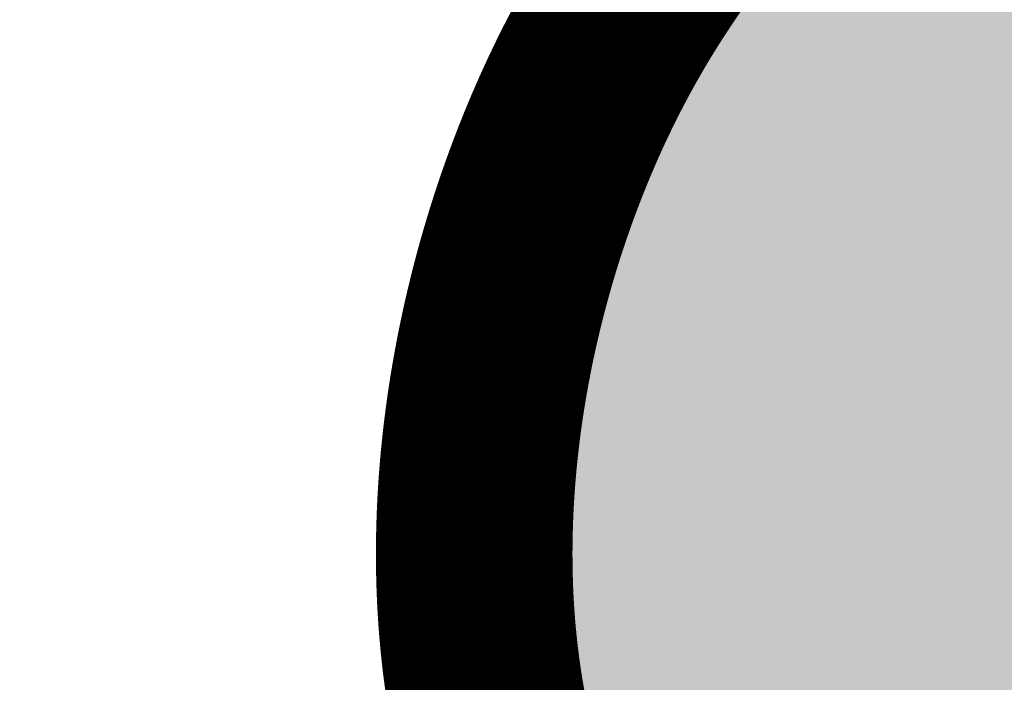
# Model space of a CAD drawing. Header units: feet. Extents: x 1609737 to 1611449, y 574802 to 575794.
# Tile 79 of 256: x 1610326.63 to 1610331.64, y 575087.71 to 575091.08. Entities that reach past the tile are written whole.
import ezdxf

# ---------------------------------------------------------------- set-up
doc = ezdxf.new("R2010")
doc.units = ezdxf.units.FT
doc.header["$MEASUREMENT"] = 0
for name, color, linetype in [('C-GROUTED-BLDR-HTCH', 51, 'Continuous'), ('C-GROUTED-BLDR-HTCH-SINGLE', 79, 'Continuous'), ('C-THICKENED EDGE', 3, 'Continuous'), ('C-VOID FILLED RIPRAP', 23, 'Continuous')]:
    doc.layers.add(name, color=color, linetype=linetype)

msp = doc.modelspace()

# ---------------------------------------------------------------- hatches: boundary and pattern name
at = {"layer": 'C-GROUTED-BLDR-HTCH'}
h = msp.add_hatch(color=256, dxfattribs=at)
h.dxf.hatch_style = 1
edge = h.paths.add_edge_path()
edge.add_spline(control_points=[(1610338.3167, 575077.3049), (1610339.2058, 575077.2915), (1610341.5329, 575077.2562), (1610344.6524, 575078.9158), (1610347.6624, 575081.4405), (1610347.21, 575084.6556), (1610349.2776, 575086.9109), (1610347.9412, 575090.0754), (1610349.8933, 575092.3699), (1610350.1032, 575096.1434), (1610355.5532, 575095.4003), (1610355.9934, 575101.2696), (1610355.4723, 575105.8308), (1610358.5277, 575109.9061), (1610357.7687, 575114.2476), (1610360.3161, 575118.2475), (1610357.4874, 575121.9173), (1610357.4488, 575126.6298), (1610353.045, 575127.7319), (1610350.0293, 575131.6147), (1610344.3797, 575129.0674), (1610338.2027, 575130.8538), (1610334.7634, 575126.4186), (1610330.1865, 575124.5956), (1610330.8492, 575119.6839), (1610326.7603, 575115.3368), (1610332.0148, 575111.6728), (1610329.6882, 575107.7176), (1610332.8531, 575104.2811), (1610328.7347, 575100.8874), (1610330.5355, 575097.3779), (1610332.432, 575095.0593), (1610331.0877, 575092.6551), (1610328.8199, 575090.5035), (1610328.3858, 575085.833), (1610332.7256, 575084.3907), (1610329.7082, 575079.4126), (1610335.7189, 575079.1351), (1610337.8163, 575077.6574), (1610338.3167, 575077.3049)], knot_values=[0, 0, 0, 0, 2.629347, 6.881984, 10.487205, 13.296629, 15.704073, 18.754872, 21.957034, 24.143028, 28.660447, 32.77529, 38.589494, 42.850758, 46.726894, 51.251532, 55.088623, 59.38992, 63.598882, 66.989913, 72.808093, 79.211045, 84.252323, 88.386801, 92.089543, 97.425027, 102.4142, 105.567426, 108.88228, 113.508657, 117.034267, 119.491822, 121.72739, 124.218689, 129.345747, 131.896206, 134.923903, 141.002074, 142.906083, 142.906083, 142.906083, 142.906083], degree=3, periodic=0)
at = {"layer": 'C-GROUTED-BLDR-HTCH-SINGLE'}
h = msp.add_hatch(color=256, dxfattribs=at)
h.dxf.hatch_style = 1
edge = h.paths.add_edge_path()
edge.add_arc((1610316.3814, 575074.709), 23.3705, 93.16217, 111.87257, ccw=False)
edge.add_arc((1610315.8324, 574913.6122), 184.4332, 85.398458, 90.229946, ccw=False)
edge.add_line((1610330.6287, 575097.4509), (1610331.5894, 575096.0058))
edge.add_arc((1610329.7345, 575094.8189), 2.2022, -34.1086, 32.6133, ccw=False)
edge.add_line((1610331.5578, 575093.584), (1610330.1309, 575093.3956))
edge.add_line((1610330.1309, 575093.3956), (1610327.5381, 575093.014))
edge.add_arc((1610353.7699, 574938.1355), 157.0842, 99.612971, 104.328727)
edge.add_arc((1610318.7037, 575074.2706), 16.5082, 103.34301, 123.17282)
edge.add_arc((1610297.0592, 575085.9405), 12.7934, -15.56353, 9.66496, ccw=False)
edge.add_arc((1610325.6837, 575077.968), 16.9206, 164.43647, 210.98822)
edge.add_arc((1610300.7544, 575062.996), 12.1591, -28.82579, 30.98822, ccw=False)
edge.add_arc((1610321.0855, 575051.8069), 11.0476, 151.17421, 207.30191)
edge.add_arc((1610298.4407, 575146.1925), 100.2768, 257.714875, 277.349752, ccw=False)
edge.add_line((1610277.1041, 575048.212), (1610285.3438, 575074.6301))
edge.add_arc((1610291.4397, 575075.2288), 6.1253, 141.71027, 185.60972, ccw=False)
edge.add_arc((1610278.4798, 575084.8157), 10, 324.60989, 343.2136)
edge.add_arc((1610289.6336, 575117.3052), 35.4128, 265.11573, 267.44302, ccw=False)
edge.add_arc((1610297.939, 575146.598), 65.5618, 224.5965, 260.056899, ccw=False)
edge.add_arc((1610198.4705, 575061.0642), 65.9285, 36.810356, 38.749706)
edge.add_line((1610249.8874, 575102.3301), (1610248.7887, 575103.6563))
edge.add_arc((1610246.1095, 575101.7983), 3.2604, 34.7407, 103.092)
edge.add_arc((1610245.1087, 575108.5884), 3.6239, 203.5718, 274.1509, ccw=False)
edge.add_line((1610241.7871, 575107.1392), (1610242.0126, 575108.1134))
edge.add_line((1610242.0126, 575108.1134), (1610236.1591, 575109.4599))
edge.add_line((1610236.1591, 575109.4599), (1610236.1708, 575109.4671))
edge.add_line((1610236.1708, 575109.4671), (1610236.1728, 575109.464))
edge.add_line((1610236.1728, 575109.464), (1610235.5386, 575110.4593))
edge.add_line((1610235.5386, 575110.4593), (1610233.5214, 575113.6881))
edge.add_line((1610233.5214, 575113.6881), (1610231.5063, 575116.9182))
edge.add_line((1610231.5063, 575116.9182), (1610230.8837, 575117.9163))
edge.add_line((1610230.8837, 575117.9163), (1610232.2513, 575123.6822))
edge.add_arc((1610232.1039, 575125.3243), 1.6487, 275.1319, 345.537)
edge.add_arc((1610236.2681, 575123.8182), 2.7912, 109.5743, 156.9172, ccw=False)
edge.add_arc((1610233.4728, 575131.5478), 5.4284, 290.0395, 317.0243)
edge.add_arc((1610239.4274, 575126.6199), 2.3321, 98.1765, 148.242, ccw=False)
edge.add_arc((1610239.0161, 575131.25), 2.323, 271.9635, 331.6953)
edge.add_line((1610241.0614, 575130.1485), (1610248.5367, 575117.1141))
edge.add_line((1610248.5367, 575117.1141), (1610257.0167, 575107.3576))
edge.add_line((1610257.0167, 575107.3576), (1610269.3897, 575099.2755))
edge.add_line((1610269.3897, 575099.2755), (1610276.1435, 575095.9705))
edge.add_line((1610276.1435, 575095.9705), (1610287.8335, 575093.0855))
edge.add_arc((1610292.9468, 575123.8193), 31.1562, 260.55387, 293.52221)
edge.add_arc((1610294.0894, 575089.2386), 12.7934, 28.0366, 28.03695, ccw=False)
edge.add_line((1610305.3815, 575095.2519), (1610307.6749, 575096.3971))

# ---------------------------------------------------------------- linework, layer by layer
at = {"layer": 'C-GROUTED-BLDR-HTCH'}
msp.add_spline([(1610338.3167, 575077.3049), (1610340.9431, 575077.4287), (1610344.8098, 575079.1988), (1610347.2113, 575081.8878), (1610347.6453, 575084.6635), (1610348.6873, 575086.8337), (1610348.5385, 575089.8809), (1610349.7285, 575092.8537), (1610350.3978, 575094.9347), (1610354.6371, 575096.4955), (1610355.827, 575100.4345), (1610356.2733, 575106.2316), (1610357.9896, 575110.1319), (1610358.2871, 575113.9966), (1610359.4027, 575118.3816), (1610357.9896, 575121.949), (1610356.6509, 575126.0367), (1610353.081, 575128.2663), (1610350.4036, 575130.3473), (1610344.6025, 575129.9014), (1610338.2065, 575129.6041), (1610334.1903, 575126.5569), (1610330.9179, 575124.03), (1610330.2486, 575120.3882), (1610328.538, 575115.3344), (1610330.9179, 575110.9494), (1610330.4717, 575107.828), (1610331.5873, 575104.7065), (1610329.728, 575100.4702), (1610330.8436, 575097.1257), (1610331.9455, 575094.929), (1610331.0901, 575092.8636), (1610329.5792, 575090.8827), (1610329.8099, 575085.7609), (1610331.7575, 575084.1141), (1610331.3081, 575081.1199), (1610336.6871, 575078.2897), (1610338.3167, 575077.3049)], degree=3, dxfattribs=at)
at = {"layer": 'C-GROUTED-BLDR-HTCH-SINGLE'}
msp.add_lwpolyline([(1610287.8335, 575093.0855, 0.144852), (1610305.3814, 575095.252, -0.000002), (1610305.3815, 575095.2519), (1610307.6749, 575096.3971, -0.081821), (1610315.0922, 575098.0439, -0.021084), (1610330.6287, 575097.4509), (1610331.5894, 575096.0058, -0.299643), (1610331.5578, 575093.584), (1610330.1309, 575093.3956), (1610327.5381, 575093.014, 0.020579), (1610314.8939, 575090.3332, 0.08674), (1610309.671, 575088.0883, -0.110527), (1610309.3835, 575082.508, 0.205961), (1610311.1781, 575069.2563, -0.26708), (1610311.4069, 575057.1335, 0.24992), (1610311.2686, 575046.7396, -0.085884), (1610277.1041, 575048.212)], format="xyb", dxfattribs=at)
at = {"layer": 'C-THICKENED EDGE', "const_width": 1, "flags": 128}
msp.add_lwpolyline([(1610330.0099, 575091.5803), (1610330.0059, 575091.5749), (1610330.0019, 575091.5695), (1610329.9979, 575091.5641), (1610329.994, 575091.5587), (1610329.99, 575091.5533), (1610329.986, 575091.5478), (1610329.9821, 575091.5424), (1610329.9781, 575091.537), (1610329.9742, 575091.5315), (1610329.9702, 575091.5261), (1610329.9663, 575091.5206), (1610329.9623, 575091.5152), (1610329.9584, 575091.5097), (1610329.9545, 575091.5043), (1610329.9506, 575091.4988), (1610329.9466, 575091.4933), (1610329.9427, 575091.4878), (1610329.9388, 575091.4823), (1610329.9349, 575091.4768), (1610329.931, 575091.4713), (1610329.9271, 575091.4658), (1610329.9232, 575091.4603), (1610329.9193, 575091.4548), (1610329.9155, 575091.4493), (1610329.9116, 575091.4438), (1610329.9077, 575091.4382), (1610329.9039, 575091.4327), (1610329.9, 575091.4272), (1610329.8961, 575091.4216), (1610329.8923, 575091.4161), (1610329.8884, 575091.4105), (1610329.8846, 575091.4049), (1610329.8808, 575091.3994), (1610329.8769, 575091.3938), (1610329.8731, 575091.3882), (1610329.8693, 575091.3826), (1610329.8655, 575091.377), (1610329.8617, 575091.3714), (1610329.8579, 575091.3658), (1610329.8541, 575091.3602), (1610329.8503, 575091.3546), (1610329.8465, 575091.3489), (1610329.8427, 575091.3433), (1610329.8389, 575091.3377), (1610329.8352, 575091.332), (1610329.8314, 575091.3264), (1610329.8276, 575091.3207), (1610329.8239, 575091.3151), (1610329.8201, 575091.3094), (1610329.8164, 575091.3037), (1610329.8127, 575091.298), (1610329.8089, 575091.2923), (1610329.8052, 575091.2866), (1610329.8015, 575091.2809), (1610329.7978, 575091.2752), (1610329.7941, 575091.2695), (1610329.7903, 575091.2638), (1610329.7866, 575091.258), (1610329.783, 575091.2523), (1610329.7793, 575091.2465), (1610329.7756, 575091.2408), (1610329.7719, 575091.235), (1610329.7682, 575091.2292), (1610329.7646, 575091.2235), (1610329.7609, 575091.2177), (1610329.7573, 575091.2119), (1610329.7536, 575091.2061), (1610329.75, 575091.2003), (1610329.7464, 575091.1945), (1610329.7427, 575091.1887), (1610329.7391, 575091.1828), (1610329.7355, 575091.177), (1610329.7319, 575091.1711), (1610329.7283, 575091.1653), (1610329.7247, 575091.1594), (1610329.7211, 575091.1536), (1610329.7175, 575091.1477), (1610329.7139, 575091.1418), (1610329.7104, 575091.1359), (1610329.7068, 575091.13), (1610329.7032, 575091.1241), (1610329.6997, 575091.1182), (1610329.6961, 575091.1123), (1610329.6926, 575091.1063), (1610329.6891, 575091.1004), (1610329.6855, 575091.0945), (1610329.682, 575091.0885), (1610329.6785, 575091.0825), (1610329.675, 575091.0766), (1610329.6715, 575091.0706), (1610329.668, 575091.0646), (1610329.6645, 575091.0586), (1610329.661, 575091.0526), (1610329.6576, 575091.0466), (1610329.6541, 575091.0406), (1610329.6506, 575091.0345), (1610329.6472, 575091.0285), (1610329.6437, 575091.0224), (1610329.6403, 575091.0164), (1610329.6369, 575091.0103), (1610329.6334, 575091.0042), (1610329.63, 575090.9981), (1610329.6266, 575090.9921), (1610329.6232, 575090.986), (1610329.6198, 575090.9798), (1610329.6164, 575090.9737), (1610329.613, 575090.9676), (1610329.6097, 575090.9615), (1610329.6063, 575090.9553), (1610329.6029, 575090.9492), (1610329.5996, 575090.943), (1610329.5962, 575090.9368), (1610329.5929, 575090.9307), (1610329.5895, 575090.9245), (1610329.5862, 575090.9183), (1610329.5829, 575090.9121), (1610329.5796, 575090.9059), (1610329.5763, 575090.8996), (1610329.573, 575090.8934), (1610329.5697, 575090.8872), (1610329.5664, 575090.8809), (1610329.5631, 575090.8747), (1610329.5598, 575090.8684), (1610329.5566, 575090.8622), (1610329.5533, 575090.8559), (1610329.55, 575090.8496), (1610329.5468, 575090.8433), (1610329.5436, 575090.837), (1610329.5403, 575090.8307), (1610329.5371, 575090.8244), (1610329.5339, 575090.8181), (1610329.5307, 575090.8117), (1610329.5275, 575090.8054), (1610329.5243, 575090.799), (1610329.5211, 575090.7927), (1610329.5179, 575090.7863), (1610329.5148, 575090.78), (1610329.5116, 575090.7736), (1610329.5084, 575090.7672), (1610329.5053, 575090.7608), (1610329.5021, 575090.7544), (1610329.499, 575090.748), (1610329.4959, 575090.7416), (1610329.4928, 575090.7351), (1610329.4896, 575090.7287), (1610329.4865, 575090.7223), (1610329.4834, 575090.7158), (1610329.4804, 575090.7094), (1610329.4773, 575090.7029), (1610329.4742, 575090.6964), (1610329.4711, 575090.69), (1610329.4681, 575090.6835), (1610329.465, 575090.677), (1610329.462, 575090.6705), (1610329.4589, 575090.664), (1610329.4559, 575090.6575), (1610329.4529, 575090.651), (1610329.4499, 575090.6444), (1610329.4468, 575090.6379), (1610329.4438, 575090.6313), (1610329.4408, 575090.6248), (1610329.4379, 575090.6182), (1610329.4349, 575090.6117), (1610329.4319, 575090.6051), (1610329.429, 575090.5985), (1610329.426, 575090.592), (1610329.423, 575090.5854), (1610329.4201, 575090.5788), (1610329.4172, 575090.5722), (1610329.4143, 575090.5656), (1610329.4113, 575090.5589), (1610329.4084, 575090.5523), (1610329.4055, 575090.5457), (1610329.4026, 575090.539), (1610329.3997, 575090.5324), (1610329.3969, 575090.5257), (1610329.394, 575090.5191), (1610329.3911, 575090.5124), (1610329.3883, 575090.5058), (1610329.3854, 575090.4991), (1610329.3826, 575090.4924), (1610329.3798, 575090.4857), (1610329.3769, 575090.479), (1610329.3741, 575090.4723), (1610329.3713, 575090.4656), (1610329.3685, 575090.4589), (1610329.3657, 575090.4521), (1610329.3629, 575090.4454), (1610329.3602, 575090.4387), (1610329.3574, 575090.4319), (1610329.3546, 575090.4252), (1610329.3519, 575090.4184), (1610329.3491, 575090.4117), (1610329.3464, 575090.4049), (1610329.3437, 575090.3981), (1610329.3409, 575090.3914), (1610329.3382, 575090.3846), (1610329.3355, 575090.3778), (1610329.3328, 575090.371), (1610329.3301, 575090.3642), (1610329.3275, 575090.3574), (1610329.3248, 575090.3506), (1610329.3221, 575090.3437), (1610329.3195, 575090.3369), (1610329.3168, 575090.3301), (1610329.3142, 575090.3232), (1610329.3116, 575090.3164), (1610329.3089, 575090.3095), (1610329.3063, 575090.3027), (1610329.3037, 575090.2958), (1610329.3011, 575090.289), (1610329.2985, 575090.2821), (1610329.2959, 575090.2752), (1610329.2934, 575090.2683), (1610329.2908, 575090.2614), (1610329.2882, 575090.2545), (1610329.2857, 575090.2476), (1610329.2832, 575090.2407), (1610329.2806, 575090.2338), (1610329.2781, 575090.2269), (1610329.2756, 575090.22), (1610329.2731, 575090.213), (1610329.2706, 575090.2061), (1610329.2681, 575090.1992), (1610329.2656, 575090.1922), (1610329.2631, 575090.1853), (1610329.2607, 575090.1783), (1610329.2582, 575090.1713), (1610329.2558, 575090.1644), (1610329.2533, 575090.1574), (1610329.2509, 575090.1504), (1610329.2485, 575090.1434), (1610329.246, 575090.1365), (1610329.2436, 575090.1295), (1610329.2412, 575090.1225), (1610329.2388, 575090.1155), (1610329.2365, 575090.1085), (1610329.2341, 575090.1014), (1610329.2317, 575090.0944), (1610329.2294, 575090.0874), (1610329.227, 575090.0804), (1610329.2247, 575090.0733), (1610329.2224, 575090.0663), (1610329.22, 575090.0593), (1610329.2177, 575090.0522), (1610329.2154, 575090.0452), (1610329.2131, 575090.0381), (1610329.2108, 575090.0311), (1610329.2086, 575090.024), (1610329.2063, 575090.0169), (1610329.204, 575090.0098), (1610329.2018, 575090.0028), (1610329.1995, 575089.9957), (1610329.1973, 575089.9886), (1610329.1951, 575089.9815), (1610329.1929, 575089.9744), (1610329.1906, 575089.9673), (1610329.1884, 575089.9602), (1610329.1863, 575089.9531), (1610329.1841, 575089.946), (1610329.1819, 575089.9388), (1610329.1797, 575089.9317), (1610329.1776, 575089.9246), (1610329.1754, 575089.9175), (1610329.1733, 575089.9103), (1610329.1712, 575089.9032), (1610329.169, 575089.896), (1610329.1669, 575089.8889), (1610329.1648, 575089.8817), (1610329.1627, 575089.8746), (1610329.1607, 575089.8674), (1610329.1586, 575089.8602), (1610329.1565, 575089.8531), (1610329.1545, 575089.8459), (1610329.1524, 575089.8387), (1610329.1504, 575089.8315), (1610329.1483, 575089.8244), (1610329.1463, 575089.8172), (1610329.1443, 575089.81), (1610329.1423, 575089.8028), (1610329.1403, 575089.7956), (1610329.1383, 575089.7884), (1610329.1363, 575089.7812), (1610329.1344, 575089.7739), (1610329.1324, 575089.7667), (1610329.1305, 575089.7595), (1610329.1285, 575089.7523), (1610329.1266, 575089.7451), (1610329.1247, 575089.7378), (1610329.1228, 575089.7306), (1610329.1209, 575089.7233), (1610329.119, 575089.7161), (1610329.1171, 575089.7089), (1610329.1152, 575089.7016), (1610329.1133, 575089.6944), (1610329.1115, 575089.6871), (1610329.1096, 575089.6798), (1610329.1078, 575089.6726), (1610329.106, 575089.6653), (1610329.1042, 575089.658), (1610329.1023, 575089.6508), (1610329.1005, 575089.6435), (1610329.0988, 575089.6362), (1610329.097, 575089.6289), (1610329.0952, 575089.6216), (1610329.0934, 575089.6144), (1610329.0917, 575089.6071), (1610329.0899, 575089.5998), (1610329.0882, 575089.5925), (1610329.0865, 575089.5852), (1610329.0848, 575089.5779), (1610329.0831, 575089.5706), (1610329.0814, 575089.5633), (1610329.0797, 575089.5559), (1610329.078, 575089.5486), (1610329.0763, 575089.5413), (1610329.0747, 575089.534), (1610329.073, 575089.5267), (1610329.0714, 575089.5193), (1610329.0697, 575089.512), (1610329.0681, 575089.5047), (1610329.0665, 575089.4973), (1610329.0649, 575089.49), (1610329.0633, 575089.4827), (1610329.0617, 575089.4753), (1610329.0602, 575089.468), (1610329.0586, 575089.4606), (1610329.057, 575089.4533), (1610329.0555, 575089.4459), (1610329.054, 575089.4386), (1610329.0524, 575089.4312), (1610329.0509, 575089.4238), (1610329.0494, 575089.4165), (1610329.0479, 575089.4091), (1610329.0464, 575089.4017), (1610329.045, 575089.3944), (1610329.0435, 575089.387), (1610329.042, 575089.3796), (1610329.0406, 575089.3722), (1610329.0391, 575089.3649), (1610329.0377, 575089.3575), (1610329.0363, 575089.3501), (1610329.0349, 575089.3427), (1610329.0335, 575089.3353), (1610329.0321, 575089.3279), (1610329.0307, 575089.3205), (1610329.0294, 575089.3131), (1610329.028, 575089.3057), (1610329.0266, 575089.2984), (1610329.0253, 575089.2909), (1610329.024, 575089.2835), (1610329.0227, 575089.2761), (1610329.0214, 575089.2687), (1610329.0201, 575089.2613), (1610329.0188, 575089.2539), (1610329.0175, 575089.2465), (1610329.0162, 575089.2391), (1610329.015, 575089.2317), (1610329.0137, 575089.2243), (1610329.0125, 575089.2168), (1610329.0112, 575089.2094), (1610329.01, 575089.202), (1610329.0088, 575089.1946), (1610329.0076, 575089.1872), (1610329.0064, 575089.1797), (1610329.0052, 575089.1723), (1610329.0041, 575089.1649), (1610329.0029, 575089.1574), (1610329.0018, 575089.15), (1610329.0006, 575089.1426), (1610328.9995, 575089.1351), (1610328.9984, 575089.1277), (1610328.9973, 575089.1203), (1610328.9962, 575089.1128), (1610328.9951, 575089.1054), (1610328.994, 575089.0979), (1610328.993, 575089.0905), (1610328.9919, 575089.083), (1610328.9909, 575089.0756), (1610328.9898, 575089.0682), (1610328.9888, 575089.0607), (1610328.9878, 575089.0533), (1610328.9868, 575089.0458), (1610328.9858, 575089.0384), (1610328.9848, 575089.0309), (1610328.9838, 575089.0235), (1610328.9829, 575089.016), (1610328.9819, 575089.0085), (1610328.981, 575089.0011), (1610328.98, 575088.9936), (1610328.9791, 575088.9862), (1610328.9782, 575088.9787), (1610328.9773, 575088.9713), (1610328.9764, 575088.9638), (1610328.9755, 575088.9563), (1610328.9747, 575088.9489), (1610328.9738, 575088.9414), (1610328.973, 575088.934), (1610328.9721, 575088.9265), (1610328.9713, 575088.919), (1610328.9705, 575088.9116), (1610328.9697, 575088.9041), (1610328.9689, 575088.8966), (1610328.9681, 575088.8892), (1610328.9673, 575088.8817), (1610328.9665, 575088.8742), (1610328.9658, 575088.8668), (1610328.9651, 575088.8593), (1610328.9643, 575088.8518), (1610328.9636, 575088.8444), (1610328.9629, 575088.8369), (1610328.9622, 575088.8294), (1610328.9615, 575088.8219), (1610328.9608, 575088.8145), (1610328.9602, 575088.807), (1610328.9595, 575088.7995), (1610328.9589, 575088.7921), (1610328.9582, 575088.7846), (1610328.9576, 575088.7771), (1610328.957, 575088.7697), (1610328.9564, 575088.7622), (1610328.9558, 575088.7547), (1610328.9552, 575088.7472), (1610328.9546, 575088.7398), (1610328.9541, 575088.7323), (1610328.9535, 575088.7248), (1610328.953, 575088.7174), (1610328.9525, 575088.7099), (1610328.9519, 575088.7024), (1610328.9514, 575088.695), (1610328.9509, 575088.6875), (1610328.9505, 575088.68), (1610328.95, 575088.6725), (1610328.9495, 575088.6651), (1610328.9491, 575088.6576), (1610328.9486, 575088.6501), (1610328.9482, 575088.6427), (1610328.9478, 575088.6352), (1610328.9474, 575088.6277), (1610328.947, 575088.6203), (1610328.9466, 575088.6128), (1610328.9462, 575088.6053), (1610328.9459, 575088.5979), (1610328.9455, 575088.5904), (1610328.9452, 575088.583), (1610328.9449, 575088.5755), (1610328.9445, 575088.568), (1610328.9442, 575088.5606), (1610328.9439, 575088.5531), (1610328.9436, 575088.5457), (1610328.9434, 575088.5382), (1610328.9431, 575088.5307), (1610328.9429, 575088.5233), (1610328.9426, 575088.5158), (1610328.9424, 575088.5084), (1610328.9422, 575088.5009), (1610328.942, 575088.4935), (1610328.9418, 575088.486), (1610328.9416, 575088.4786), (1610328.9414, 575088.4711), (1610328.9413, 575088.4637), (1610328.9411, 575088.4562), (1610328.941, 575088.4488), (1610328.9408, 575088.4413), (1610328.9407, 575088.4339), (1610328.9406, 575088.4264), (1610328.9405, 575088.419), (1610328.9405, 575088.4115), (1610328.9404, 575088.4041), (1610328.9403, 575088.3967), (1610328.9403, 575088.3892), (1610328.9402, 575088.3818), (1610328.9402, 575088.3744), (1610328.9402, 575088.3669), (1610328.9402, 575088.3595), (1610328.9402, 575088.3521), (1610328.9402, 575088.3446), (1610328.9403, 575088.3372), (1610328.9403, 575088.3298), (1610328.9404, 575088.3223), (1610328.9404, 575088.3149), (1610328.9405, 575088.3075), (1610328.9406, 575088.3001), (1610328.9407, 575088.2927), (1610328.9408, 575088.2853), (1610328.9409, 575088.2778), (1610328.9411, 575088.2704), (1610328.9412, 575088.263), (1610328.9414, 575088.2556), (1610328.9416, 575088.2482), (1610328.9418, 575088.2408), (1610328.9419, 575088.2334), (1610328.9422, 575088.226), (1610328.9424, 575088.2186), (1610328.9426, 575088.2112), (1610328.9428, 575088.2038), (1610328.9431, 575088.1964), (1610328.9434, 575088.189), (1610328.9436, 575088.1816), (1610328.9439, 575088.1742), (1610328.9442, 575088.1668), (1610328.9445, 575088.1595), (1610328.9449, 575088.1521), (1610328.9452, 575088.1447), (1610328.9456, 575088.1373), (1610328.9459, 575088.13), (1610328.9463, 575088.1226), (1610328.9467, 575088.1152), (1610328.9471, 575088.1078), (1610328.9475, 575088.1005), (1610328.9479, 575088.0931), (1610328.9483, 575088.0858), (1610328.9488, 575088.0784), (1610328.9492, 575088.071), (1610328.9497, 575088.0637), (1610328.9502, 575088.0563), (1610328.9507, 575088.049), (1610328.9512, 575088.0416), (1610328.9517, 575088.0343), (1610328.9522, 575088.027), (1610328.9528, 575088.0196), (1610328.9533, 575088.0123), (1610328.9539, 575088.005), (1610328.9544, 575087.9976), (1610328.955, 575087.9903), (1610328.9556, 575087.983), (1610328.9562, 575087.9757), (1610328.9569, 575087.9683), (1610328.9575, 575087.961), (1610328.9582, 575087.9537), (1610328.9588, 575087.9464), (1610328.9595, 575087.9391), (1610328.9602, 575087.9318), (1610328.9609, 575087.9245), (1610328.9616, 575087.9172), (1610328.9623, 575087.9099), (1610328.963, 575087.9026), (1610328.9638, 575087.8953), (1610328.9645, 575087.8881), (1610328.9653, 575087.8808), (1610328.9661, 575087.8735), (1610328.9669, 575087.8662), (1610328.9677, 575087.8589), (1610328.9685, 575087.8517), (1610328.9693, 575087.8444), (1610328.9702, 575087.8372), (1610328.971, 575087.8299), (1610328.9719, 575087.8226), (1610328.9728, 575087.8154), (1610328.9737, 575087.8081), (1610328.9746, 575087.8009), (1610328.9755, 575087.7937), (1610328.9764, 575087.7864), (1610328.9774, 575087.7792), (1610328.9783, 575087.772), (1610328.9793, 575087.7647), (1610328.9803, 575087.7575), (1610328.9813, 575087.7503), (1610328.9823, 575087.7431), (1610328.9833, 575087.7359), (1610328.9843, 575087.7287), (1610328.9854, 575087.7215), (1610328.9864, 575087.7143), (1610328.9875, 575087.7071), (1610328.9886, 575087.6999), (1610328.9897, 575087.6927), (1610328.9908, 575087.6855), (1610328.9919, 575087.6783), (1610328.993, 575087.6711), (1610328.9942, 575087.664), (1610328.9953, 575087.6568), (1610328.9965, 575087.6496), (1610328.9977, 575087.6425), (1610328.9989, 575087.6353), (1610329.0001, 575087.6282), (1610329.0013, 575087.621), (1610329.0026, 575087.6139), (1610329.0038, 575087.6067), (1610329.0051, 575087.5996), (1610329.0063, 575087.5925), (1610329.0076, 575087.5853), (1610329.0089, 575087.5782), (1610329.0102, 575087.5711), (1610329.0116, 575087.564), (1610329.0129, 575087.5569), (1610329.0142, 575087.5498), (1610329.0156, 575087.5427), (1610329.017, 575087.5356), (1610329.0184, 575087.5285), (1610329.0198, 575087.5214), (1610329.0212, 575087.5143), (1610329.0226, 575087.5072), (1610329.024, 575087.5002), (1610329.0255, 575087.4931), (1610329.027, 575087.486), (1610329.0284, 575087.479), (1610329.0299, 575087.4719), (1610329.0314, 575087.4649), (1610329.0329, 575087.4578), (1610329.0345, 575087.4508), (1610329.036, 575087.4437), (1610329.0376, 575087.4367), (1610329.0391, 575087.4297), (1610329.0407, 575087.4227), (1610329.0423, 575087.4157), (1610329.0439, 575087.4086), (1610329.0455, 575087.4016), (1610329.0472, 575087.3946), (1610329.0488, 575087.3876), (1610329.0505, 575087.3807), (1610329.0522, 575087.3737), (1610329.0538, 575087.3667), (1610329.0555, 575087.3597), (1610329.0573, 575087.3527), (1610329.059, 575087.3458), (1610329.0607, 575087.3388), (1610329.0625, 575087.3319), (1610329.0642, 575087.3249), (1610329.066, 575087.318), (1610329.0678, 575087.311), (1610329.0696, 575087.3041), (1610329.0714, 575087.2972), (1610329.0733, 575087.2903), (1610329.0751, 575087.2833), (1610329.077, 575087.2764), (1610329.0789, 575087.2695), (1610329.0807, 575087.2626), (1610329.0826, 575087.2557), (1610329.0845, 575087.2489), (1610329.0865, 575087.242), (1610329.0884, 575087.2351), (1610329.0904, 575087.2282), (1610329.0923, 575087.2214), (1610329.0943, 575087.2145), (1610329.0963, 575087.2076)], dxfattribs=at)
at = {"layer": 'C-VOID FILLED RIPRAP', "linetype": 'Continuous'}
msp.add_lwpolyline([(1610329.6975, 575091.0798), (1610329.6938, 575091.074), (1610329.6902, 575091.0682), (1610329.6865, 575091.0624), (1610329.6829, 575091.0566), (1610329.6793, 575091.0508), (1610329.6756, 575091.0449), (1610329.672, 575091.0391), (1610329.6684, 575091.0333), (1610329.6648, 575091.0274), (1610329.6612, 575091.0215), (1610329.6576, 575091.0157), (1610329.654, 575091.0098), (1610329.6505, 575091.0039), (1610329.6469, 575090.998), (1610329.6433, 575090.9921), (1610329.6398, 575090.9862), (1610329.6362, 575090.9803), (1610329.6327, 575090.9744), (1610329.6291, 575090.9684), (1610329.6256, 575090.9625), (1610329.6221, 575090.9566), (1610329.6186, 575090.9506), (1610329.615, 575090.9446), (1610329.6115, 575090.9387), (1610329.608, 575090.9327), (1610329.6045, 575090.9267), (1610329.6011, 575090.9207), (1610329.5976, 575090.9147), (1610329.5941, 575090.9087), (1610329.5906, 575090.9027), (1610329.5872, 575090.8966), (1610329.5837, 575090.8906), (1610329.5803, 575090.8845), (1610329.5768, 575090.8785), (1610329.5734, 575090.8724), (1610329.57, 575090.8663), (1610329.5666, 575090.8603), (1610329.5631, 575090.8542), (1610329.5597, 575090.8481), (1610329.5563, 575090.842), (1610329.5529, 575090.8358), (1610329.5496, 575090.8297), (1610329.5462, 575090.8236), (1610329.5428, 575090.8174), (1610329.5394, 575090.8113), (1610329.5361, 575090.8051), (1610329.5327, 575090.7989), (1610329.5294, 575090.7928), (1610329.5261, 575090.7866), (1610329.5227, 575090.7804), (1610329.5194, 575090.7742), (1610329.5161, 575090.768), (1610329.5128, 575090.7618), (1610329.5095, 575090.7555), (1610329.5062, 575090.7493), (1610329.5029, 575090.743), (1610329.4996, 575090.7368), (1610329.4963, 575090.7305), (1610329.4931, 575090.7243), (1610329.4898, 575090.718), (1610329.4866, 575090.7117), (1610329.4833, 575090.7054), (1610329.4801, 575090.6991), (1610329.4769, 575090.6928), (1610329.4736, 575090.6865), (1610329.4704, 575090.6802), (1610329.4672, 575090.6738), (1610329.464, 575090.6675), (1610329.4608, 575090.6611), (1610329.4576, 575090.6548), (1610329.4545, 575090.6484), (1610329.4513, 575090.6421), (1610329.4481, 575090.6357), (1610329.445, 575090.6293), (1610329.4418, 575090.6229), (1610329.4387, 575090.6165), (1610329.4355, 575090.6101), (1610329.4324, 575090.6037), (1610329.4293, 575090.5972), (1610329.4262, 575090.5908), (1610329.4231, 575090.5844), (1610329.42, 575090.5779), (1610329.4169, 575090.5715), (1610329.4138, 575090.565), (1610329.4107, 575090.5585), (1610329.4076, 575090.5521), (1610329.4046, 575090.5456), (1610329.4015, 575090.5391), (1610329.3985, 575090.5326), (1610329.3954, 575090.5261), (1610329.3924, 575090.5196), (1610329.3894, 575090.5131), (1610329.3864, 575090.5065), (1610329.3834, 575090.5), (1610329.3804, 575090.4935), (1610329.3774, 575090.4869), (1610329.3744, 575090.4804), (1610329.3714, 575090.4738), (1610329.3684, 575090.4672), (1610329.3655, 575090.4606), (1610329.3625, 575090.4541), (1610329.3596, 575090.4475), (1610329.3566, 575090.4409), (1610329.3537, 575090.4343), (1610329.3508, 575090.4277), (1610329.3479, 575090.421), (1610329.345, 575090.4144), (1610329.342, 575090.4078), (1610329.3392, 575090.4011), (1610329.3363, 575090.3945), (1610329.3334, 575090.3879), (1610329.3305, 575090.3812), (1610329.3277, 575090.3745), (1610329.3248, 575090.3679), (1610329.322, 575090.3612), (1610329.3191, 575090.3545), (1610329.3163, 575090.3478), (1610329.3135, 575090.3411), (1610329.3106, 575090.3344), (1610329.3078, 575090.3277), (1610329.305, 575090.321), (1610329.3022, 575090.3143), (1610329.2995, 575090.3075), (1610329.2967, 575090.3008), (1610329.2939, 575090.294), (1610329.2912, 575090.2873), (1610329.2884, 575090.2805), (1610329.2857, 575090.2738), (1610329.2829, 575090.267), (1610329.2802, 575090.2602), (1610329.2775, 575090.2535), (1610329.2748, 575090.2467), (1610329.2721, 575090.2399), (1610329.2694, 575090.2331), (1610329.2667, 575090.2263), (1610329.264, 575090.2195), (1610329.2613, 575090.2127), (1610329.2587, 575090.2058), (1610329.256, 575090.199), (1610329.2534, 575090.1922), (1610329.2507, 575090.1853), (1610329.2481, 575090.1785), (1610329.2455, 575090.1716), (1610329.2428, 575090.1648), (1610329.2402, 575090.1579), (1610329.2376, 575090.1511), (1610329.235, 575090.1442), (1610329.2325, 575090.1373), (1610329.2299, 575090.1304), (1610329.2273, 575090.1235), (1610329.2248, 575090.1166), (1610329.2222, 575090.1097), (1610329.2197, 575090.1028), (1610329.2171, 575090.0959), (1610329.2146, 575090.089), (1610329.2121, 575090.0821), (1610329.2096, 575090.0751), (1610329.2071, 575090.0682), (1610329.2046, 575090.0613), (1610329.2021, 575090.0543), (1610329.1996, 575090.0474), (1610329.1972, 575090.0404), (1610329.1947, 575090.0335), (1610329.1923, 575090.0265), (1610329.1898, 575090.0195), (1610329.1874, 575090.0125), (1610329.185, 575090.0056), (1610329.1826, 575089.9986), (1610329.1802, 575089.9916), (1610329.1778, 575089.9846), (1610329.1754, 575089.9776), (1610329.173, 575089.9706), (1610329.1706, 575089.9636), (1610329.1683, 575089.9565), (1610329.1659, 575089.9495), (1610329.1635, 575089.9425), (1610329.1612, 575089.9355), (1610329.1589, 575089.9284), (1610329.1566, 575089.9214), (1610329.1542, 575089.9143), (1610329.1519, 575089.9073), (1610329.1496, 575089.9002), (1610329.1474, 575089.8932), (1610329.1451, 575089.8861), (1610329.1428, 575089.879), (1610329.1406, 575089.872), (1610329.1383, 575089.8649), (1610329.1361, 575089.8578), (1610329.1338, 575089.8507), (1610329.1316, 575089.8436), (1610329.1294, 575089.8365), (1610329.1272, 575089.8294), (1610329.125, 575089.8223), (1610329.1228, 575089.8152), (1610329.1206, 575089.8081), (1610329.1184, 575089.801), (1610329.1163, 575089.7938), (1610329.1141, 575089.7867), (1610329.112, 575089.7796), (1610329.1098, 575089.7724), (1610329.1077, 575089.7653), (1610329.1056, 575089.7581), (1610329.1035, 575089.751), (1610329.1014, 575089.7438), (1610329.0993, 575089.7367), (1610329.0972, 575089.7295), (1610329.0951, 575089.7224), (1610329.093, 575089.7152), (1610329.091, 575089.708), (1610329.0889, 575089.7008), (1610329.0869, 575089.6936), (1610329.0849, 575089.6865), (1610329.0828, 575089.6793), (1610329.0808, 575089.6721), (1610329.0788, 575089.6649), (1610329.0768, 575089.6577), (1610329.0748, 575089.6505), (1610329.0729, 575089.6433), (1610329.0709, 575089.636), (1610329.0689, 575089.6288), (1610329.067, 575089.6216), (1610329.0651, 575089.6144), (1610329.0631, 575089.6072), (1610329.0612, 575089.5999), (1610329.0593, 575089.5927), (1610329.0574, 575089.5855), (1610329.0555, 575089.5782), (1610329.0536, 575089.571), (1610329.0517, 575089.5637), (1610329.0499, 575089.5565), (1610329.048, 575089.5492), (1610329.0462, 575089.542), (1610329.0443, 575089.5347), (1610329.0425, 575089.5274), (1610329.0407, 575089.5202), (1610329.0389, 575089.5129), (1610329.0371, 575089.5056), (1610329.0353, 575089.4983), (1610329.0335, 575089.491), (1610329.0317, 575089.4838), (1610329.03, 575089.4765), (1610329.0282, 575089.4692), (1610329.0265, 575089.4619), (1610329.0247, 575089.4546), (1610329.023, 575089.4473), (1610329.0213, 575089.44), (1610329.0196, 575089.4327), (1610329.0179, 575089.4254), (1610329.0162, 575089.418), (1610329.0145, 575089.4107), (1610329.0128, 575089.4034), (1610329.0112, 575089.3961), (1610329.0095, 575089.3888), (1610329.0079, 575089.3814), (1610329.0063, 575089.3741), (1610329.0046, 575089.3668), (1610329.003, 575089.3594), (1610329.0014, 575089.3521), (1610328.9998, 575089.3448), (1610328.9983, 575089.3374), (1610328.9967, 575089.3301), (1610328.9951, 575089.3227), (1610328.9936, 575089.3154), (1610328.992, 575089.308), (1610328.9905, 575089.3007), (1610328.989, 575089.2933), (1610328.9874, 575089.2859), (1610328.9859, 575089.2786), (1610328.9844, 575089.2712), (1610328.983, 575089.2638), (1610328.9815, 575089.2565), (1610328.98, 575089.2491), (1610328.9786, 575089.2417), (1610328.9771, 575089.2344), (1610328.9757, 575089.227), (1610328.9742, 575089.2196), (1610328.9728, 575089.2122), (1610328.9714, 575089.2048), (1610328.97, 575089.1974), (1610328.9686, 575089.19), (1610328.9672, 575089.1826), (1610328.9659, 575089.1753), (1610328.9645, 575089.1679), (1610328.9632, 575089.1605), (1610328.9618, 575089.1531), (1610328.9605, 575089.1457), (1610328.9592, 575089.1383), (1610328.9579, 575089.1308), (1610328.9566, 575089.1234), (1610328.9553, 575089.116), (1610328.954, 575089.1086), (1610328.9527, 575089.1012), (1610328.9515, 575089.0938), (1610328.9502, 575089.0864), (1610328.949, 575089.079), (1610328.9478, 575089.0715), (1610328.9465, 575089.0641), (1610328.9453, 575089.0567), (1610328.9441, 575089.0493), (1610328.943, 575089.0418), (1610328.9418, 575089.0344), (1610328.9406, 575089.027), (1610328.9394, 575089.0195), (1610328.9383, 575089.0121), (1610328.9372, 575089.0047), (1610328.936, 575088.9972), (1610328.9349, 575088.9898), (1610328.9338, 575088.9824), (1610328.9327, 575088.9749), (1610328.9316, 575088.9675), (1610328.9305, 575088.96), (1610328.9295, 575088.9526), (1610328.9284, 575088.9452), (1610328.9274, 575088.9377), (1610328.9263, 575088.9303), (1610328.9253, 575088.9228), (1610328.9243, 575088.9154), (1610328.9233, 575088.9079), (1610328.9223, 575088.9005), (1610328.9213, 575088.893), (1610328.9203, 575088.8856), (1610328.9194, 575088.8781), (1610328.9184, 575088.8707), (1610328.9175, 575088.8632), (1610328.9166, 575088.8557), (1610328.9156, 575088.8483), (1610328.9147, 575088.8408), (1610328.9138, 575088.8334), (1610328.9129, 575088.8259), (1610328.9121, 575088.8184), (1610328.9112, 575088.811), (1610328.9103, 575088.8035), (1610328.9095, 575088.7961), (1610328.9086, 575088.7886), (1610328.9078, 575088.7811), (1610328.907, 575088.7737), (1610328.9062, 575088.7662), (1610328.9054, 575088.7587), (1610328.9046, 575088.7513), (1610328.9038, 575088.7438), (1610328.9031, 575088.7363), (1610328.9023, 575088.7289), (1610328.9016, 575088.7214), (1610328.9008, 575088.7139), (1610328.9001, 575088.7065), (1610328.8994, 575088.699), (1610328.8987, 575088.6915), (1610328.898, 575088.6841), (1610328.8974, 575088.6766), (1610328.8967, 575088.6691), (1610328.896, 575088.6616), (1610328.8954, 575088.6542), (1610328.8947, 575088.6467), (1610328.8941, 575088.6392), (1610328.8935, 575088.6318), (1610328.8929, 575088.6243), (1610328.8923, 575088.6168), (1610328.8917, 575088.6094), (1610328.8912, 575088.6019), (1610328.8906, 575088.5944), (1610328.8901, 575088.5869), (1610328.8895, 575088.5795), (1610328.889, 575088.572), (1610328.8885, 575088.5645), (1610328.888, 575088.5571), (1610328.8875, 575088.5496), (1610328.887, 575088.5421), (1610328.8865, 575088.5347), (1610328.8861, 575088.5272), (1610328.8856, 575088.5197), (1610328.8852, 575088.5123), (1610328.8847, 575088.5048), (1610328.8843, 575088.4973), (1610328.8839, 575088.4899), (1610328.8835, 575088.4824), (1610328.8831, 575088.4749), (1610328.8828, 575088.4675), (1610328.8824, 575088.46), (1610328.882, 575088.4525), (1610328.8817, 575088.4451), (1610328.8814, 575088.4376), (1610328.8811, 575088.4301), (1610328.8808, 575088.4227), (1610328.8805, 575088.4152), (1610328.8802, 575088.4078), (1610328.8799, 575088.4003), (1610328.8796, 575088.3928), (1610328.8794, 575088.3854), (1610328.8791, 575088.3779), (1610328.8789, 575088.3705), (1610328.8787, 575088.363), (1610328.8785, 575088.3556), (1610328.8783, 575088.3481), (1610328.8781, 575088.3407), (1610328.8779, 575088.3332), (1610328.8778, 575088.3258), (1610328.8776, 575088.3183), (1610328.8775, 575088.3109), (1610328.8774, 575088.3034), (1610328.8773, 575088.296), (1610328.8772, 575088.2885), (1610328.8771, 575088.2811), (1610328.877, 575088.2736), (1610328.8769, 575088.2662), (1610328.8768, 575088.2588), (1610328.8768, 575088.2513), (1610328.8768, 575088.2439), (1610328.8767, 575088.2365), (1610328.8767, 575088.229), (1610328.8767, 575088.2216), (1610328.8767, 575088.2142), (1610328.8768, 575088.2067), (1610328.8768, 575088.1993), (1610328.8768, 575088.1919), (1610328.8769, 575088.1845), (1610328.877, 575088.177), (1610328.877, 575088.1696), (1610328.8771, 575088.1622), (1610328.8772, 575088.1548), (1610328.8773, 575088.1474), (1610328.8775, 575088.1399), (1610328.8776, 575088.1325), (1610328.8778, 575088.1251), (1610328.8779, 575088.1177), (1610328.8781, 575088.1103), (1610328.8783, 575088.1029), (1610328.8785, 575088.0955), (1610328.8787, 575088.0881), (1610328.8789, 575088.0807), (1610328.8791, 575088.0733), (1610328.8794, 575088.0659), (1610328.8796, 575088.0585), (1610328.8799, 575088.0511), (1610328.8802, 575088.0437), (1610328.8805, 575088.0363), (1610328.8808, 575088.029), (1610328.8811, 575088.0216), (1610328.8814, 575088.0142), (1610328.8817, 575088.0068), (1610328.8821, 575087.9994), (1610328.8824, 575087.9921), (1610328.8828, 575087.9847), (1610328.8832, 575087.9773), (1610328.8836, 575087.97), (1610328.884, 575087.9626), (1610328.8844, 575087.9552), (1610328.8849, 575087.9479), (1610328.8853, 575087.9405), (1610328.8858, 575087.9332), (1610328.8862, 575087.9258), (1610328.8867, 575087.9184), (1610328.8872, 575087.9111), (1610328.8877, 575087.9038), (1610328.8882, 575087.8964), (1610328.8887, 575087.8891), (1610328.8893, 575087.8817), (1610328.8898, 575087.8744), (1610328.8904, 575087.8671), (1610328.891, 575087.8597), (1610328.8916, 575087.8524), (1610328.8922, 575087.8451), (1610328.8928, 575087.8378), (1610328.8934, 575087.8305), (1610328.894, 575087.8231), (1610328.8947, 575087.8158), (1610328.8953, 575087.8085), (1610328.896, 575087.8012), (1610328.8967, 575087.7939), (1610328.8974, 575087.7866), (1610328.8981, 575087.7793), (1610328.8988, 575087.772), (1610328.8996, 575087.7647), (1610328.9003, 575087.7574), (1610328.9011, 575087.7502), (1610328.9018, 575087.7429), (1610328.9026, 575087.7356), (1610328.9034, 575087.7283), (1610328.9042, 575087.7211), (1610328.905, 575087.7138), (1610328.9059, 575087.7065)], dxfattribs=at)

doc.saveas('drawing.dxf')
